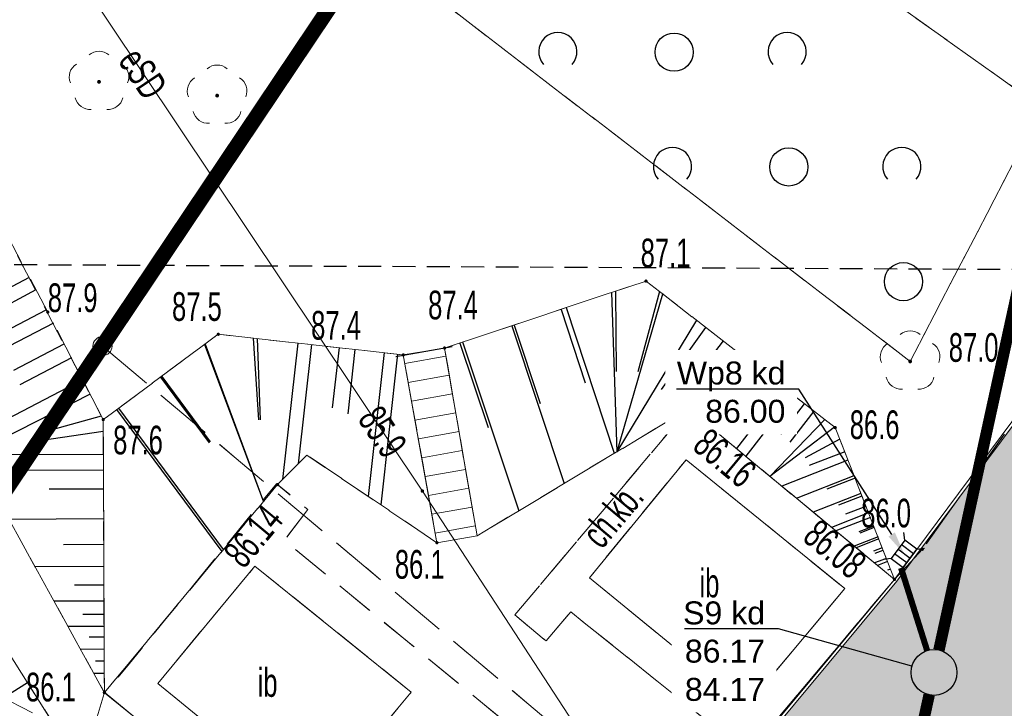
# Model space of a CAD drawing. Header units: metres. Extents: x 6539540 to 6543249, y 5894370 to 5895874.
# Tile 8 of 91: x 6541818 to 6541843, y 5895016 to 5895034. Entities that reach past the tile are written whole.
import ezdxf
from ezdxf import colors
from ezdxf.entities.mleader import LeaderData, LeaderLine
from ezdxf.enums import TextEntityAlignment as Align
from ezdxf.math import Vec2, Vec3

# ---------------------------------------------------------------- set-up
doc = ezdxf.new("R2010")
doc.units = ezdxf.units.M
for name, pattern in [('0.5_0.5', [1, 0.5, -0.5]), ('1.0_0.5', [1.5, 1, -0.5]), ('1.5_0.5', [2, 1.5, -0.5]), ('2', [0.9, 0.6, -0.3]), ('egkk-500', [2, 1.5, -0.5]), ('egug-500', [1, 0.5, -0.5])]:
    doc.linetypes.add(name, pattern=pattern)
for name, color, linetype in [('000 Inne (niezydentyfikowane)', 7, 'Continuous'), ('202-punkt graniczny', 7, 'Continuous'), ('217-kontur klasyfikacyjny', 7, 'Continuous'), ('218-kontur użytku gruntowego', 7, 'Continuous'), ('219-działka ewidencyjna', 7, 'Continuous'), ('chodnik', 7, 'Continuous'), ('chodnik-Atr17', 7, 'Continuous'), ('drzewo liściaste', 7, 'Continuous'), ('inna budowla', 7, 'Continuous'), ('inna budowla-Atr17', 7, 'Continuous'), ('jezdnia', 7, 'Continuous'), ('pikieta naturalna', 7, 'Continuous'), ('pikieta naturalna-Atr2', 7, 'Continuous'), ('pikieta sztuczna', 7, 'Continuous'), ('pikieta sztuczna-Atr2', 7, 'Continuous'), ('przewód elektroenergetyczny podziemny', 7, 'Continuous'), ('przewód elektroenergetyczny podziemny-Atr1', 7, 'Continuous'), ('rzędna', 7, 'Continuous'), ('rzędna-Atr2', 7, 'Continuous'), ('schody w ciągu komunikacyjnym', 7, 'Continuous'), ('skarpa nieumocniona', 7, 'Continuous'), ('zadrzewienie  zakrzewienie', 7, 'Continuous'), ('Zakres', 7, 'Continuous')]:
    doc.layers.add(name, color=color, linetype=linetype)
for name, color, linetype, lineweight in [('_dr_kreskowanie chodnik', 40, 'Continuous', 5), ('_dr_obrzeże 8x30', 210, 'Continuous', 30), ('_dr_ścieki kd', 36, 'Continuous', 30)]:
    doc.layers.add(name, color=color, linetype=linetype, lineweight=lineweight)

# ---------------------------------------------------------------- blocks, each defined once
blk = doc.blocks.new('202')
at = {"color": 0, "linetype": 'Continuous', "lineweight": 0}
blk.add_circle((0, 0), 0.25, dxfattribs=at)
blk = doc.blocks.new('PW01')
at = {"linetype": 'Continuous', "lineweight": 13}
h = blk.add_hatch(color=0, dxfattribs=at)
edge = h.paths.add_edge_path()
edge.add_arc((0, 0), 0.045, 0, 360)
blk = doc.blocks.new('OTZK1')
at = {"color": 0, "linetype": 'Continuous'}
blk.add_circle((0, 0), 0.5, dxfattribs=at)
blk = doc.blocks.new('OTZK2')
at = {"color": 0, "linetype": 'Continuous'}
blk.add_arc((0, 0), 0.5, 318.85, 221.162, dxfattribs=at)
blk = doc.blocks.new('OP021')
at = {"linetype": 'Continuous', "lineweight": 13}
h = blk.add_hatch(color=0, dxfattribs=at)
edge = h.paths.add_edge_path()
edge.add_arc((0, 0), 0.05, 0, 360)
at = {"color": 0, "linetype": 'Continuous', "lineweight": 13}
for centre, start, end in [((0, 0.4), 49.272, 130.728), ((-0.38, 0.124), 121.308, 202.548), ((0.38, 0.124), 337.452, 58.692), ((-0.235, -0.324), 193.221, 274.871), ((0.235, -0.324), 265.129, 346.779)]:
    blk.add_arc(centre, 0.4, start, end, dxfattribs=at)
blk = doc.blocks.new('wpust dr')
at = {"layer": '_dr_ścieki kd', "flags": 128}
for points in [[(6540614.702, 5895581.021), (6540614.56, 5895581.162)], [(6540615.302, 5895581.021), (6540615.443, 5895581.162)], [(6540614.702, 5895581.021), (6540614.702, 5895580.621), (6540615.302, 5895580.621), (6540615.302, 5895581.021), (6540614.702, 5895581.021)], [(6540614.852, 5895581.021), (6540614.852, 5895580.621)], [(6540615.002, 5895581.021), (6540615.002, 5895580.621)], [(6540615.152, 5895581.021), (6540615.152, 5895580.621)], [(6540614.702, 5895580.621), (6540614.56, 5895580.48)], [(6540615.302, 5895580.621), (6540615.443, 5895580.48)]]:
    blk.add_lwpolyline(points, dxfattribs=at)

msp = doc.modelspace()

# ---------------------------------------------------------------- hatches: boundary and pattern name
at = {"layer": '_dr_kreskowanie chodnik'}
h = msp.add_hatch(color=256, dxfattribs=at)
h.dxf.hatch_style = 1
h.paths.add_polyline_path([(6541832.04, 5895006.25), (6541833.5, 5895004.884), (6541844.097, 5895016.209), (6541861.974, 5895080.084), (6541857.824, 5895082.874), (6541856.708, 5895081.214), (6541859.658, 5895079.231), (6541842.303, 5895017.219)])
h = msp.add_hatch(color=256, dxfattribs=at)
h.dxf.hatch_style = 1
h.paths.add_polyline_path([(6541832.04, 5895006.25), (6541830.612, 5895007.52), (6541840.453, 5895019.34), (6541844.367, 5895024.595), (6541842.299, 5895017.203)])

# ---------------------------------------------------------------- linework, layer by layer
at = {"flags": 128}
msp.add_lwpolyline([(6541827.342, 5895025.218), (6541828.818, 5895025.482)], dxfattribs=at)
at = {"layer": '000 Inne (niezydentyfikowane)', "color": 7, "linetype": 'Continuous', "lineweight": 25, "flags": 128}
for points in [[(6541817.75, 5895027.28), (6541816.56, 5895026.66)], [(6541817.93, 5895026.96), (6541816.72, 5895026.32)], [(6541832.99, 5895026.89), (6541833.13, 5895022.73)], [(6541833.09, 5895026.92), (6541833.11, 5895024.83)], [(6541834.32, 5895026.85), (6541833.13, 5895022.73)], [(6541834.24, 5895026.92), (6541833.68, 5895024.82)], [(6541831.8, 5895026.5), (6541833.06, 5895022.69)], [(6541818.19, 5895026.43), (6541815.69, 5895025.12)], [(6541831.67, 5895026.45), (6541832.3, 5895024.53)], [(6541818.39, 5895026.09), (6541815.81, 5895024.76)], [(6541830.38, 5895026.02), (6541831.75, 5895021.9)], [(6541830.44, 5895026.04), (6541831.12, 5895023.99)], [(6541835.21, 5895026.17), (6541833.13, 5895022.73)], [(6541835.45, 5895025.98), (6541834.29, 5895024.36)], [(6541823.61, 5895025.7), (6541823.75, 5895023.56)], [(6541818.66, 5895025.54), (6541817.34, 5895024.85)], [(6541822.34, 5895025.53), (6541823.88, 5895021.42)], [(6541822.36, 5895025.54), (6541823.88, 5895021.42)], [(6541823.72, 5895025.69), (6541823.8, 5895023.56)], [(6541824.78, 5895025.57), (6541824.38, 5895022)], [(6541825.14, 5895025.53), (6541824.79, 5895022.41)], [(6541825.86, 5895025.45), (6541825.68, 5895023.88)], [(6541829.02, 5895025.57), (6541829.76, 5895023.36)], [(6541829.09, 5895025.6), (6541830.56, 5895021.18)], [(6541835.91, 5895025.63), (6541835.03, 5895024.48)], [(6541826.27, 5895025.4), (6541826.09, 5895023.72)], [(6541827.04, 5895025.32), (6541826.62, 5895021.56)], [(6541827.39, 5895025.28), (6541826.95, 5895021.34)], [(6541836.43, 5895025.22), (6541835.23, 5895023.66)], [(6541818.86, 5895025.18), (6541817.51, 5895024.48)], [(6541836.52, 5895025.15), (6541835.31, 5895023.59)], [(6541821.19, 5895024.68), (6541822.46, 5895022.96)], [(6541821.22, 5895024.7), (6541822.49, 5895022.99)], [(6541836.96, 5895024.81), (6541836.35, 5895024.03)], [(6541819.15, 5895024.61), (6541816.37, 5895023.16)], [(6541837.18, 5895024.65), (6541836.57, 5895023.85)], [(6541819.35, 5895024.23), (6541816.5, 5895022.79)], [(6541837.49, 5895024.4), (6541836.26, 5895022.81)], [(6541837.74, 5895024.21), (6541836.5, 5895022.61)], [(6541838.03, 5895023.98), (6541837.41, 5895023.18)], [(6541819.64, 5895023.66), (6541818.07, 5895023.22)], [(6541820.04, 5895023.83), (6541822.79, 5895020.12)], [(6541820.09, 5895023.87), (6541822.83, 5895020.17)], [(6541838.28, 5895023.79), (6541837.65, 5895022.98)], [(6541838.57, 5895023.57), (6541837.13, 5895022.08)], [(6541819.69, 5895023.26), (6541818.09, 5895023.02)], [(6541838.82, 5895023.37), (6541837.13, 5895022.08)], [(6541838.96, 5895023.06), (6541838.05, 5895022.57)], [(6541819.69, 5895022.66), (6541816.55, 5895022.65)], [(6541839.09, 5895022.73), (6541838.16, 5895022.37)], [(6541839.17, 5895022.51), (6541837.44, 5895021.83)], [(6541819.7, 5895022.25), (6541816.69, 5895022.24)], [(6541839.33, 5895022.1), (6541837.82, 5895021.51)], [(6541839.36, 5895022.04), (6541838.62, 5895021.75)], [(6541819.7, 5895021.75), (6541818.28, 5895021.75)], [(6541839.51, 5895021.64), (6541838.26, 5895021.15)], [(6541839.54, 5895021.57), (6541838.93, 5895021.33)], [(6541839.71, 5895021.13), (6541838.74, 5895020.75)], [(6541839.64, 5895021.3), (6541839.11, 5895021.1)], [(6541819.7, 5895020.97), (6541817.22, 5895020.96)], [(6541839.76, 5895021.01), (6541838.86, 5895020.66)], [(6541839.85, 5895020.78), (6541839.46, 5895020.63)], [(6541839.86, 5895020.75), (6541839.48, 5895020.6)], [(6541819.7, 5895020.3), (6541818.65, 5895020.29)], [(6541839.96, 5895020.5), (6541839.34, 5895020.26)], [(6541839.98, 5895020.45), (6541839.39, 5895020.22)], [(6541840.07, 5895020.22), (6541839.84, 5895020.13)], [(6541840.09, 5895020.15), (6541839.88, 5895020.07)], [(6541840.18, 5895019.94), (6541839.87, 5895019.82)], [(6541840.21, 5895019.86), (6541839.95, 5895019.75)], [(6541819.71, 5895019.73), (6541817.91, 5895019.72)], [(6541840.29, 5895019.66), (6541840.21, 5895019.63)], [(6541819.71, 5895019.24), (6541818.94, 5895019.24)], [(6541819.71, 5895018.82), (6541818.4, 5895018.82)], [(6541819.71, 5895018.47), (6541819.16, 5895018.47)], [(6541819.71, 5895018.16), (6541818.77, 5895018.16)], [(6541819.71, 5895017.88), (6541819.32, 5895017.88)], [(6541819.72, 5895017.57), (6541819.09, 5895017.56)], [(6541819.72, 5895017.25), (6541819.49, 5895017.25)], [(6541817.71, 5895016.69), (6541815.48, 5895015.28)], [(6541817.71, 5895016.69), (6541815.48, 5895015.28)], [(6541819.72, 5895016.93), (6541819.44, 5895016.93)]]:
    msp.add_lwpolyline(points, dxfattribs=at)
at = {"layer": '217-kontur klasyfikacyjny', "color": 92, "linetype": 'egkk-500', "lineweight": 18, "flags": 128}
for points in [[(6541861.21, 5895087.38), (6541819.67, 5895025.49)], [(6541819.67, 5895025.49), (6541835.37, 5895012.3)], [(6541819.67, 5895025.49), (6541835.37, 5895012.3)]]:
    msp.add_lwpolyline(points, dxfattribs=at)
at = {"layer": '218-kontur użytku gruntowego', "color": 3, "linetype": 'egug-500', "lineweight": 18, "flags": 128}
for points in [[(6541819.67, 5895025.49), (6541861.21, 5895087.38)], [(6541861.21, 5895087.38), (6541819.67, 5895025.49)], [(6541816.88, 5895021.34), (6541819.67, 5895025.49)], [(6541819.67, 5895025.49), (6541816.88, 5895021.34)], [(6541816.88, 5895021.34), (6541819.67, 5895025.49)], [(6541819.67, 5895025.49), (6541816.88, 5895021.34)], [(6541835.37, 5895012.3), (6541819.67, 5895025.49)], [(6541819.67, 5895025.49), (6541835.37, 5895012.3)], [(6541835.37, 5895012.3), (6541819.67, 5895025.49)], [(6541819.67, 5895025.49), (6541835.37, 5895012.3)]]:
    msp.add_lwpolyline(points, dxfattribs=at)
at = {"layer": '219-działka ewidencyjna', "color": 84, "linetype": '0.5_0.5', "lineweight": 18, "const_width": 0.4, "flags": 128}
msp.add_lwpolyline([(6541819.67, 5895025.49), (6541816.88, 5895021.34)], dxfattribs=at)
msp.add_lwpolyline([(6541819.67, 5895025.49), (6541816.88, 5895021.34)], dxfattribs=at)
at = {"layer": '_dr_obrzeże 8x30', "lineweight": 5, "flags": 128}
for points in [[(6541844.294, 5895024.631), (6541840.39, 5895019.39), (6541830.55, 5895007.57)], [(6541844.367, 5895024.595), (6541840.453, 5895019.34), (6541830.611, 5895007.519)]]:
    msp.add_lwpolyline(points, dxfattribs=at)
at = {"layer": '_dr_ścieki kd', "linetype": '0.5_0.5', "flags": 128}
for points, const_width in [([(6541841.554, 5895017.543), (6541847.21, 5895043.405)], 0.3), ([(6541840.562, 5895019.689), (6541841.245, 5895017.529)], 0.16), ([(6541836.368, 5894993.826), (6541841.298, 5895016.371)], 0.3)]:
    msp.add_lwpolyline(points, dxfattribs=dict(at, const_width=const_width))
at = {"layer": '_dr_ścieki kd'}
msp.add_circle((6541841.426, 5895016.957), 0.6, dxfattribs=at)
at = {"layer": 'chodnik', "color": 7, "linetype": '1.0_0.5', "lineweight": 18, "flags": 128}
for points in [[(6541830.46, 5895018.46), (6541831.28, 5895017.78), (6541831.92, 5895018.54), (6541836.56, 5895014.83), (6541840.39, 5895019.39), (6541835, 5895023.85)], [(6541840.39, 5895019.39), (6541835, 5895023.85), (6541830.46, 5895018.46), (6541831.28, 5895017.78), (6541831.92, 5895018.54), (6541836.56, 5895014.83)], [(6541836.52, 5895016.08), (6541832.41, 5895019.43), (6541834.94, 5895022.52), (6541839.09, 5895019.15)], [(6541836.52, 5895016.08), (6541832.41, 5895019.43), (6541834.94, 5895022.52), (6541839.09, 5895019.15)], [(6541830.54, 5895007.6), (6541831.01, 5895008.17), (6541835, 5895013.05), (6541834.19, 5895013.71), (6541833.53, 5895012.94), (6541824.43, 5895020.41), (6541825.04, 5895021.22), (6541824.25, 5895021.87), (6541819.72, 5895016.43), (6541821.33, 5895015.12), (6541825.45, 5895011.75)], [(6541830.55, 5895007.57), (6541835, 5895013.05), (6541834.19, 5895013.71), (6541833.53, 5895012.94), (6541824.43, 5895020.41), (6541825.04, 5895021.22), (6541824.22, 5895021.89), (6541822.05, 5895019.24), (6541820.34, 5895017.15), (6541819.74, 5895016.42), (6541821.33, 5895015.12), (6541825.45, 5895011.75)], [(6541825.17, 5895013.36), (6541821.12, 5895016.67), (6541823.66, 5895019.74), (6541827.75, 5895016.44)], [(6541825.17, 5895013.36), (6541821.12, 5895016.67), (6541823.66, 5895019.74), (6541827.75, 5895016.44)]]:
    msp.add_lwpolyline(points, close=True, dxfattribs=at)
at = {"layer": 'inna budowla', "color": 7, "linetype": 'Continuous', "lineweight": 18, "flags": 128}
for points in [[(6541832.41, 5895019.43), (6541836.52, 5895016.08), (6541839.09, 5895019.15), (6541834.94, 5895022.52)], [(6541832.41, 5895019.43), (6541836.52, 5895016.08), (6541839.09, 5895019.15), (6541834.94, 5895022.52)], [(6541821.12, 5895016.67), (6541825.17, 5895013.36), (6541827.75, 5895016.44), (6541823.66, 5895019.74)], [(6541821.12, 5895016.67), (6541825.17, 5895013.36), (6541827.75, 5895016.44), (6541823.66, 5895019.74)]]:
    msp.add_lwpolyline(points, close=True, dxfattribs=at)
at = {"layer": 'jezdnia', "color": 7, "linetype": '1.5_0.5', "lineweight": 18, "flags": 128}
msp.add_lwpolyline([(6541841.12, 5895020.18), (6541840.39, 5895019.39), (6541836.56, 5895014.83), (6541835, 5895013.05), (6541830.55, 5895007.57), (6541840.72, 5894999.39), (6541844.77, 5894991.38), (6541845.21, 5894991.37), (6541845.43, 5894997.7), (6541846.25, 5895000.04), (6541846.91, 5895008.46), (6541853.65, 5895027.42), (6541848.88, 5895031.06)], close=True, dxfattribs=at)
msp.add_lwpolyline([(6541852.323, 5895028.432), (6541848.88, 5895031.06), (6541841.12, 5895020.18), (6541840.39, 5895019.39), (6541836.56, 5895014.83), (6541835, 5895013.05), (6541831.01, 5895008.17), (6541838.68, 5894999.14), (6541838.703, 5894999.071)], dxfattribs=at)
at = {"layer": 'przewód elektroenergetyczny podziemny', "color": 1, "linetype": 'Continuous', "lineweight": 18, "flags": 128}
msp.add_lwpolyline([(6541831.119, 5895097.249), (6541829.77, 5895090.24), (6541829.64, 5895078.48), (6541823.29, 5895059.36), (6541815.22, 5895042.39), (6541815.15, 5895041.61), (6541817.07, 5895038.1), (6541828.04, 5895021.7), (6541839.992, 5895003.38)], dxfattribs=at)
at = {"layer": 'schody w ciągu komunikacyjnym', "color": 7, "linetype": 'Continuous', "lineweight": 18, "flags": 128}
for points in [[(6541827.54, 5895025.26), (6541828.42, 5895020.35), (6541829.47, 5895020.53), (6541828.62, 5895025.44)], [(6541828.42, 5895020.35), (6541829.47, 5895020.53), (6541828.62, 5895025.44), (6541827.54, 5895025.26)]]:
    msp.add_lwpolyline(points, close=True, dxfattribs=at)
for points in [[(6541827.581, 5895025.032), (6541828.657, 5895025.224)], [(6541827.581, 5895025.032), (6541828.657, 5895025.224)], [(6541827.669, 5895024.539), (6541828.743, 5895024.732)], [(6541827.669, 5895024.539), (6541828.743, 5895024.732)], [(6541827.757, 5895024.047), (6541828.828, 5895024.239)], [(6541827.757, 5895024.047), (6541828.828, 5895024.239)], [(6541827.846, 5895023.555), (6541828.913, 5895023.746)], [(6541827.846, 5895023.555), (6541828.913, 5895023.746)], [(6541827.934, 5895023.063), (6541828.998, 5895023.254)], [(6541827.934, 5895023.063), (6541828.998, 5895023.254)], [(6541828.022, 5895022.571), (6541829.084, 5895022.761)], [(6541828.022, 5895022.571), (6541829.084, 5895022.761)], [(6541828.11, 5895022.079), (6541829.169, 5895022.268)], [(6541828.11, 5895022.079), (6541829.169, 5895022.268)], [(6541828.198, 5895021.586), (6541829.254, 5895021.776)], [(6541828.198, 5895021.586), (6541829.254, 5895021.776)], [(6541828.287, 5895021.094), (6541829.34, 5895021.283)], [(6541828.287, 5895021.094), (6541829.34, 5895021.283)], [(6541828.375, 5895020.602), (6541829.425, 5895020.79)], [(6541828.375, 5895020.602), (6541829.425, 5895020.79)]]:
    msp.add_lwpolyline(points, dxfattribs=at)
at = {"layer": 'skarpa nieumocniona', "color": 7, "linetype": '1.0_0.5', "lineweight": 18, "flags": 128}
for points in [[(6541802.76, 5895039.94), (6541798.31, 5895039.61), (6541810.86, 5895021.63), (6541816.66, 5895013.65), (6541823.05, 5895004.48), (6541826.44, 5895000.33), (6541827.31, 5895001.25), (6541825.09, 5895006.46), (6541819.33, 5895014.12), (6541816.96, 5895017.88), (6541815.27, 5895020.79), (6541813.65, 5895023.32), (6541810.11, 5895029.71), (6541804.52, 5895038.52)], [(6541802.76, 5895039.94), (6541798.31, 5895039.61), (6541810.86, 5895021.63), (6541816.66, 5895013.65), (6541823.05, 5895004.48), (6541826.44, 5895000.33), (6541827.31, 5895001.25), (6541825.09, 5895006.46), (6541819.33, 5895014.12), (6541816.96, 5895017.88), (6541815.27, 5895020.79), (6541813.65, 5895023.32), (6541810.11, 5895029.71), (6541804.52, 5895038.52)], [(6541816.96, 5895017.88), (6541815.27, 5895020.79), (6541813.65, 5895023.32), (6541810.11, 5895029.71), (6541804.52, 5895038.52), (6541802.76, 5895039.94), (6541798.31, 5895039.61), (6541810.86, 5895021.63), (6541816.66, 5895013.65), (6541823.05, 5895004.48), (6541826.44, 5895000.33), (6541827.31, 5895001.25), (6541825.09, 5895006.46), (6541819.33, 5895014.12)], [(6541816.96, 5895017.88), (6541815.27, 5895020.79), (6541813.65, 5895023.32), (6541810.11, 5895029.71), (6541804.52, 5895038.52), (6541802.76, 5895039.94), (6541798.31, 5895039.61), (6541810.86, 5895021.63), (6541816.66, 5895013.65), (6541823.05, 5895004.48), (6541826.44, 5895000.33), (6541827.31, 5895001.25), (6541825.09, 5895006.46), (6541819.33, 5895014.12)], [(6541811.61, 5895035.24), (6541814.83, 5895027.59), (6541816.98, 5895021.4), (6541819.72, 5895016.43), (6541819.69, 5895023.57), (6541816.35, 5895029.96), (6541814.33, 5895036.27)], [(6541811.61, 5895035.24), (6541814.83, 5895027.59), (6541816.98, 5895021.4), (6541819.72, 5895016.43), (6541819.69, 5895023.57), (6541816.35, 5895029.96), (6541814.33, 5895036.27)], [(6541814.83, 5895027.59), (6541816.98, 5895021.4), (6541819.72, 5895016.43), (6541819.69, 5895023.57), (6541818.24, 5895026.38), (6541816.35, 5895029.96), (6541814.33, 5895036.27), (6541811.61, 5895035.24)], [(6541814.83, 5895027.59), (6541816.98, 5895021.4), (6541819.72, 5895016.43), (6541819.69, 5895023.57), (6541818.24, 5895026.38), (6541816.35, 5895029.96), (6541814.33, 5895036.27), (6541811.61, 5895035.24)], [(6541840.39, 5895019.39), (6541835, 5895023.85), (6541829.47, 5895020.53), (6541828.62, 5895025.44), (6541833.89, 5895027.19), (6541838.84, 5895023.36)], [(6541840.39, 5895019.39), (6541835, 5895023.85), (6541829.47, 5895020.53), (6541828.62, 5895025.44), (6541833.89, 5895027.19), (6541838.84, 5895023.36)], [(6541840.39, 5895019.39), (6541838.84, 5895023.36), (6541833.89, 5895027.19), (6541828.62, 5895025.44), (6541829.47, 5895020.53), (6541835, 5895023.85)], [(6541840.39, 5895019.39), (6541838.84, 5895023.36), (6541833.89, 5895027.19), (6541828.62, 5895025.44), (6541829.47, 5895020.53), (6541835, 5895023.85)], [(6541828.42, 5895020.35), (6541825.02, 5895022.64), (6541824.25, 5895021.87), (6541819.72, 5895016.43), (6541819.69, 5895023.57), (6541822.7, 5895025.8), (6541827.54, 5895025.26)], [(6541828.42, 5895020.35), (6541825.02, 5895022.64), (6541824.25, 5895021.87), (6541819.72, 5895016.43), (6541819.69, 5895023.57), (6541822.7, 5895025.8), (6541827.54, 5895025.26)], [(6541828.42, 5895020.35), (6541827.54, 5895025.26), (6541822.7, 5895025.8), (6541819.69, 5895023.57), (6541819.72, 5895016.43), (6541824.25, 5895021.87), (6541825.02, 5895022.64)], [(6541828.42, 5895020.35), (6541827.54, 5895025.26), (6541822.7, 5895025.8), (6541819.69, 5895023.57), (6541819.72, 5895016.43), (6541824.25, 5895021.87), (6541825.02, 5895022.64)]]:
    msp.add_lwpolyline(points, close=True, dxfattribs=at)
at = {"layer": 'zadrzewienie  zakrzewienie', "color": 7, "linetype": '1.0_0.5', "lineweight": 18, "flags": 128}
for points in [[(6541831.46, 5895081.05), (6541826.92, 5895070.9), (6541821.42, 5895053.81), (6541816.68, 5895041.36), (6541814.33, 5895036.27), (6541816.35, 5895029.96), (6541819.69, 5895023.57), (6541819.72, 5895016.43), (6541819.33, 5895015.14), (6541809.94, 5895019.94), (6541797.11, 5895038.86), (6541796.63, 5895043.24), (6541798.81, 5895045.81), (6541807.45, 5895058.08), (6541809, 5895061.99), (6541810.21, 5895062.53), (6541827.21, 5895090.76)], [(6541826.54, 5895036.04), (6541830.09, 5895041.79), (6541844.25, 5895031.72), (6541840.8, 5895025.09)], [(6541826.54, 5895036.04), (6541840.8, 5895025.09), (6541844.25, 5895031.72), (6541830.09, 5895041.79)]]:
    msp.add_lwpolyline(points, close=True, dxfattribs=at)
at = {"layer": 'Zakres', "color": 5, "linetype": '2', "lineweight": 25, "flags": 128}
msp.add_lwpolyline([(6541799.19, 5895027.7), (6541799.01, 5894945.85), (6541874.51, 5894946.2), (6541875.56, 5895027.34)], close=True, dxfattribs=at)

# ---------------------------------------------------------------- block references
at = {"layer": '202-punkt graniczny', "color": 7, "linetype": 'Continuous', "lineweight": 18}
msp.add_blockref('202', (6541819.67, 5895025.49), dxfattribs=at)
msp.add_blockref('202', (6541819.67, 5895025.49), dxfattribs=at)
at = {"layer": '_dr_ścieki kd', "rotation": 233.2016567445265}
msp.add_blockref('wpust dr', (5738793.304, 14663864.499), dxfattribs=at)
at = {"layer": 'drzewo liściaste', "color": 94, "linetype": 'Continuous', "lineweight": 18}
for p in [(6541819.58, 5895032.4), (6541822.67, 5895032.04), (6541840.8, 5895025.09), (6541840.8, 5895025.09)]:
    msp.add_blockref('OP021', p, dxfattribs=at)
at = {"layer": 'pikieta naturalna', "color": 7, "linetype": 'Continuous', "lineweight": 13}
for p in [(6541833.89, 5895027.19), (6541833.89, 5895027.19), (6541818.24, 5895026.38), (6541822.7, 5895025.8), (6541822.7, 5895025.8), (6541828.62, 5895025.44), (6541828.62, 5895025.44), (6541827.54, 5895025.26), (6541827.54, 5895025.26), (6541840.8, 5895025.09), (6541840.8, 5895025.09), (6541819.69, 5895023.57), (6541819.69, 5895023.57), (6541838.84, 5895023.36), (6541838.84, 5895023.36), (6541828.42, 5895020.35), (6541828.42, 5895020.35), (6541841.12, 5895020.18), (6541841.12, 5895020.18), (6541819.72, 5895016.43), (6541819.72, 5895016.43)]:
    msp.add_blockref('PW01', p, dxfattribs=at)
at = {"layer": 'pikieta sztuczna', "color": 7, "linetype": 'Continuous', "lineweight": 13}
for p in [(6541835, 5895023.85), (6541835, 5895023.85), (6541824.25, 5895021.87), (6541824.25, 5895021.87), (6541840.39, 5895019.39), (6541840.39, 5895019.39)]:
    msp.add_blockref('PW01', p, dxfattribs=at)
at = {"layer": 'rzędna', "color": 1, "linetype": 'Continuous', "lineweight": 18, "rotation": 305.167}
msp.add_blockref('PW01', (6541828.04, 5895021.7), dxfattribs=at)
msp.add_blockref('PW01', (6541828.04, 5895021.7), dxfattribs=at)
at = {"layer": 'zadrzewienie  zakrzewienie', "color": 7, "linetype": 'Continuous', "lineweight": 18}
for name, p in [('OTZK2', (6541831.584, 5895033.187)), ('OTZK2', (6541831.584, 5895033.187)), ('OTZK2', (6541837.584, 5895033.187)), ('OTZK2', (6541837.584, 5895033.187)), ('OTZK1', (6541834.626, 5895033.176)), ('OTZK1', (6541834.626, 5895033.176)), ('OTZK2', (6541834.584, 5895030.187)), ('OTZK2', (6541834.584, 5895030.187)), ('OTZK1', (6541837.626, 5895030.176)), ('OTZK1', (6541837.626, 5895030.176)), ('OTZK2', (6541840.584, 5895030.187)), ('OTZK2', (6541840.584, 5895030.187)), ('OTZK1', (6541840.626, 5895027.176)), ('OTZK1', (6541840.626, 5895027.176))]:
    msp.add_blockref(name, p, dxfattribs=at)

# ---------------------------------------------------------------- texts
at = {"layer": 'chodnik-Atr17', "color": 7, "width": 0.667}
msp.add_text('ch.kb.', height=0.75, rotation=50.047, dxfattribs=at).set_placement((6541832.73, 5895020.15))
msp.add_text('ch.kb.', height=0.75, rotation=50.047, dxfattribs=at).set_placement((6541832.73, 5895020.15))
msp.add_text('ch.kb.', height=0.75, rotation=50.047, dxfattribs=at).set_placement((6541832.73, 5895020.15))
at = {"layer": 'inna budowla-Atr17', "color": 7, "width": 0.667}
for p in [(6541835.29, 5895018.92), (6541835.29, 5895018.92), (6541823.73, 5895016.32), (6541823.73, 5895016.32)]:
    msp.add_text('ib', height=0.75, dxfattribs=at).set_placement(p)
at = {"layer": 'pikieta naturalna-Atr2', "color": 7, "width": 0.667}
for s, p in [('87.1', (6541833.75, 5895027.55, 87.1)), ('87.1', (6541833.75, 5895027.55)), ('87.9', (6541818.24, 5895026.38)), ('87.5', (6541821.49, 5895026.15, 87.5)), ('87.5', (6541821.49, 5895026.15)), ('87.4', (6541828.19, 5895026.19, 87.4)), ('87.4', (6541828.19, 5895026.19)), ('87.4', (6541825.13, 5895025.66, 87.4)), ('87.4', (6541825.13, 5895025.66)), ('87.0', (6541841.81, 5895025.08, 87)), ('87.0', (6541841.81, 5895025.08)), ('86.6', (6541839.22, 5895023.06, 86.6)), ('86.6', (6541839.22, 5895023.06)), ('87.6', (6541819.95, 5895022.66, 87.6)), ('87.6', (6541819.95, 5895022.66)), ('86.1', (6541827.32, 5895019.41, 86.1)), ('86.1', (6541827.32, 5895019.41)), ('86.1', (6541817.67, 5895016.2, 86.1)), ('86.1', (6541817.67, 5895016.2))]:
    msp.add_text(s, height=0.75, dxfattribs=at).set_placement(p)
for p in [(6541839.52, 5895021.5, 86), (6541839.52, 5895021.5)]:
    msp.add_text('86.0', height=0.75, dxfattribs=at).set_placement(p, align=Align.TOP_LEFT)
at = {"layer": 'pikieta sztuczna-Atr2', "color": 7, "width": 0.667}
for s, rotation, p in [('86.16', -39.606, (6541835.55, 5895023.39, 86.16)), ('86.16', 320.393, (6541835.55, 5895023.39)), ('86.14', 50.215, (6541822.79, 5895020.12, 86.14)), ('86.14', 50.215, (6541822.79, 5895020.12)), ('86.08', -39.606, (6541838.43, 5895021.01, 86.08)), ('86.08', 320.393, (6541838.43, 5895021.01))]:
    msp.add_text(s, height=0.75, rotation=rotation, dxfattribs=at).set_placement(p, align=Align.TOP_LEFT)
at = {"layer": 'przewód elektroenergetyczny podziemny-Atr1', "color": 1, "width": 0.667}
msp.add_text('eSD', height=0.75, rotation=-56.221, dxfattribs=at).set_placement((6541820.37, 5895033.16), align=Align.MIDDLE_LEFT)
msp.add_text('eSD', height=0.75, rotation=-56.221, dxfattribs=at).set_placement((6541820.37, 5895033.16), align=Align.MIDDLE_LEFT)
at = {"layer": 'rzędna-Atr2', "color": 1, "width": 0.667}
msp.add_text('85.9', height=0.75, rotation=-56.221, dxfattribs=at).set_placement((6541826.64, 5895023.79), align=Align.MIDDLE_LEFT)
msp.add_text('85.9', height=0.75, rotation=-56.221, dxfattribs=at).set_placement((6541826.64, 5895023.79), align=Align.MIDDLE_LEFT)

# ---------------------------------------------------------------- next in the draw order: leaders
at = {"layer": '_dr_ścieki kd', "lineweight": 5}
ml = msp.add_multileader_mtext('Standard', dxfattribs=at)
ml.set_content('{\\fArial|b0|i0|c238|p34;Wp8 kd\\P86.00}', color=256)
ml.set_leader_properties()
ml.build(insert=Vec2(0, 0))
ml.multileader.update_dxf_attribs({"text_left_attachment_type": 6, "text_right_attachment_type": 6, "dogleg_length": 0.36, "arrow_head_size": 0.6, "scale": 0.15})
ctx = ml.context
ctx.base_point, ctx.scale, ctx.char_height, ctx.arrow_head_size, ctx.landing_gap_size, ctx.plane_origin = Vec3(6541834.466, 5895024.367), 0.15, 0.6, 0.6, 0.3, Vec3(6541838.775, 5895015.264)
ctx.left_attachment, ctx.right_attachment, ctx.text_align_type = 6, 6, 2
notes = []
notes.append((ctx, [(0, (1, 1, 0), (6541837.891, 5895024.367), (-1, 0), 0.054, [(0, [(6541840.64, 5895020.06)], 0, [])])]))
ctx.mtext.insert, ctx.mtext.alignment, ctx.mtext.flow_direction = Vec3(6541837.537, 5895025.087), 3, 5
ctx.mtext.has_bg_fill, ctx.mtext.bg_color, ctx.mtext.bg_scale_factor, ctx.mtext.bg_transparency, ctx.mtext.use_window_bg_color = 1, -1027028792, 1.5, 0, 1
ml = msp.add_multileader_mtext('Standard', dxfattribs=at)
ml.set_content('{\\fArial|b0|i0|c238|p34;S9 kd\\P86.17\\P84.17}', color=256)
ml.set_leader_properties()
ml.build(insert=Vec2(0, 0))
ml.multileader.update_dxf_attribs({"text_left_attachment_type": 6, "text_right_attachment_type": 6, "dogleg_length": 0.36, "arrow_head_size": 0.6, "scale": 0.15})
ctx = ml.context
ctx.base_point, ctx.scale, ctx.char_height, ctx.arrow_head_size, ctx.landing_gap_size, ctx.plane_origin = Vec3(6541834.659, 5895018.095), 0.15, 0.6, 0.6, 0.3, Vec3(6541838.859, 5895012.897)
ctx.left_attachment, ctx.right_attachment, ctx.text_align_type = 6, 6, 2
notes.append((ctx, [(0, (1, 1, 0), (6541837.358, 5895018.095), (-1, 0), 0.054, [(0, [(6541841.426, 5895016.957)], 0, [])])]))
ctx.mtext.insert, ctx.mtext.alignment, ctx.mtext.flow_direction = Vec3(6541837.004, 5895018.815), 3, 5
ctx.mtext.has_bg_fill, ctx.mtext.bg_color, ctx.mtext.bg_scale_factor, ctx.mtext.bg_transparency, ctx.mtext.use_window_bg_color = 1, -1027028792, 1.5, 0, 1
for ctx, leaders in notes:
    for number, flags, end, landing, length, lines in leaders:
        leader = LeaderData()
        leader.index, (leader.has_last_leader_line, leader.has_dogleg_vector, leader.attachment_direction) = number, flags
        leader.last_leader_point, leader.dogleg_vector, leader.dogleg_length = Vec3(end), Vec3(landing), length
        for number, points, colour, breaks in lines:
            line = LeaderLine()
            line.index, line.vertices, line.color, line.breaks = number, Vec3.list(points), colors.encode_raw_color(colour), breaks
            leader.lines.append(line)
        ctx.leaders.append(leader)

# ---------------------------------------------------------------- next in the draw order: linework, layer by layer
at = {"layer": '219-działka ewidencyjna', "color": 84, "linetype": '0.5_0.5', "lineweight": 18, "const_width": 0.4, "flags": 128}
msp.add_lwpolyline([(6541819.67, 5895025.49), (6541861.21, 5895087.38)], dxfattribs=at)

doc.saveas('drawing.dxf')
